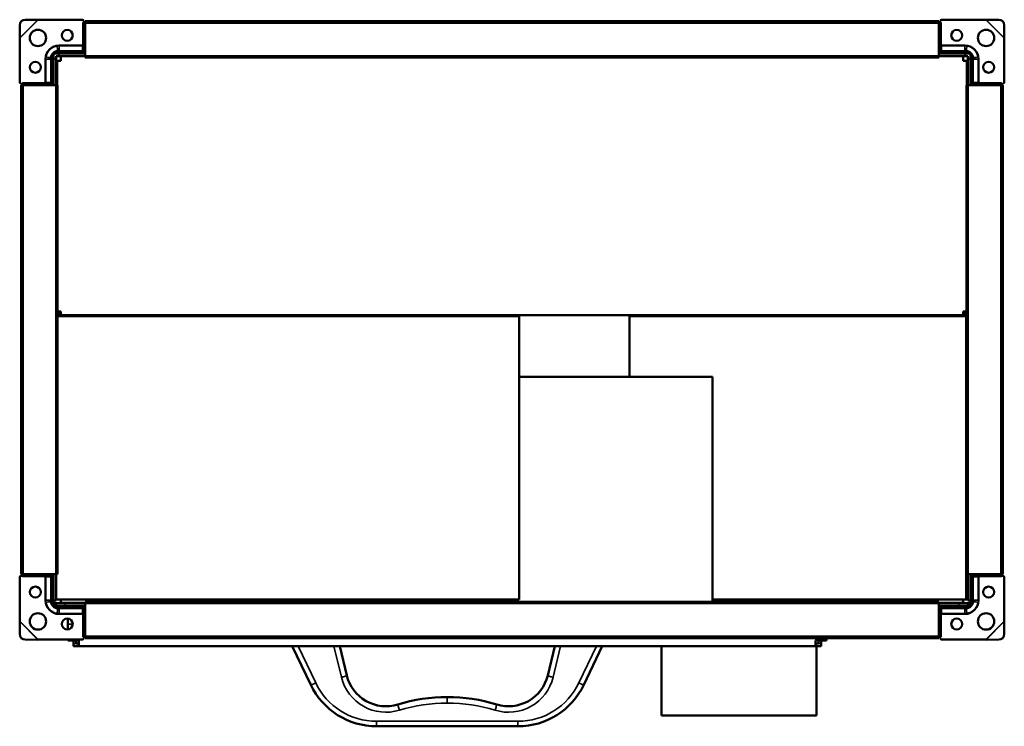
# Model space of a CAD drawing. Header units: millimetres. Extents: x 360 to 900, y 252 to 639.
import ezdxf

# ---------------------------------------------------------------- set-up
doc = ezdxf.new("R2010")
doc.units = ezdxf.units.MM
doc.header["$LTSCALE"] = 3
doc.layers.add('Widoczne (ISO)', color=7, linetype='Continuous', lineweight=50)
doc.layers.add('Widoczne wąskie (ISO)', color=7, linetype='Continuous', lineweight=35)

msp = doc.modelspace()

# ---------------------------------------------------------------- linework, layer by layer
at = {"layer": 'Widoczne (ISO)'}
for p, q in [((363.03, 639.23), (369.94, 639.25)), ((370.17, 639.16), (394.4, 639.16)), ((395.1, 637.66), (394.6, 637.66)), ((395.1, 638.46), (395.1, 637.66)), ((395.1, 637.66), (396, 637.66)), ((395.1, 637.66), (395.1, 625.66)), ((396, 638.46), (396, 637.26)), ((396, 638.46), (864, 638.46)), ((396, 619.46), (396, 637.26)), ((864, 638.46), (864, 637.26)), ((864, 637.66), (864.9, 637.66)), ((864, 619.46), (864, 637.26)), ((864.9, 637.66), (864.9, 638.46)), ((864.9, 625.66), (864.9, 637.66)), ((865.4, 637.66), (864.9, 637.66)), ((865.6, 639.16), (889.83, 639.16)), ((890.06, 639.25), (896.97, 639.23)), ((360.01, 629.32), (360.03, 636.23)), ((899.97, 636.23), (899.99, 629.32)), ((360.1, 604.86), (360.1, 629.09)), ((899.9, 629.09), (899.9, 604.86)), ((381.1, 621.16), (394.4, 621.16)), ((381.6, 625.15), (394.6, 625.15)), ((394.4, 622.05), (381.6, 622.05)), ((394.6, 625.66), (394.6, 625.16)), ((394.6, 625.16), (394.6, 622.1)), ((394.6, 622.1), (394.6, 622.08)), ((396, 622.66), (395.08, 622.66)), ((395.1, 621.91), (395.1, 622.66)), ((864.92, 622.66), (864, 622.66)), ((864.9, 622.66), (864.9, 621.91)), ((865.4, 625.16), (865.4, 625.66)), ((865.4, 622.1), (865.4, 625.16)), ((865.4, 625.15), (878.4, 625.15)), ((865.4, 622.08), (865.4, 622.1)), ((878.4, 622.05), (865.6, 622.05)), ((865.6, 621.16), (878.9, 621.16)), ((374.11, 604.66), (374.11, 617.66)), ((377.21, 617.66), (377.21, 604.86)), ((378.1, 604.86), (378.1, 618.16)), ((378.5, 620.76), (378.5, 617.76)), ((381.5, 620.76), (378.5, 620.76)), ((378.5, 617.76), (378.5, 603.26)), ((381.5, 619.26), (380, 619.26)), ((380, 619.26), (380, 617.76)), ((380, 603.26), (380, 617.76)), ((382.5, 616.76), (380.5, 616.76)), ((380.5, 616.76), (380.5, 603.26)), ((381.5, 620.76), (396, 620.76)), ((381.5, 619.26), (396, 619.26)), ((382.5, 617.26), (382.5, 619.26)), ((382.5, 617.26), (382.5, 616.76)), ((396, 619.46), (396, 618.46)), ((396, 618.46), (864, 618.46)), ((864, 620.76), (878.5, 620.76)), ((864, 619.46), (864, 618.46)), ((864, 619.26), (878.5, 619.26)), ((877.5, 617.26), (877.5, 619.26)), ((877.5, 616.76), (877.5, 617.26)), ((877.5, 616.76), (879.5, 616.76)), ((878.5, 620.76), (881.5, 620.76)), ((878.5, 619.26), (880, 619.26)), ((879.5, 616.76), (879.5, 603.26)), ((880, 617.76), (880, 619.26)), ((880, 617.76), (880, 603.26)), ((881.5, 620.76), (881.5, 617.76)), ((881.5, 603.26), (881.5, 617.76)), ((881.9, 618.16), (881.9, 604.86)), ((882.79, 604.86), (882.79, 617.66)), ((885.89, 617.66), (885.89, 604.66)), ((361.6, 604.16), (360.8, 604.16)), ((360.8, 603.26), (362, 603.26)), ((360.8, 335.26), (360.8, 603.26)), ((361.6, 604.66), (361.6, 604.16)), ((373.6, 604.16), (361.6, 604.16)), ((361.6, 603.26), (361.6, 604.16)), ((379.8, 603.26), (362, 603.26)), ((374.1, 604.66), (373.6, 604.66)), ((377.16, 604.66), (374.1, 604.66)), ((376.6, 604.18), (376.6, 603.26)), ((376.6, 604.16), (377.36, 604.16)), ((377.18, 604.66), (377.16, 604.66)), ((379.8, 603.26), (380.8, 603.26)), ((380.8, 335.26), (380.8, 603.26)), ((879.2, 603.26), (880.2, 603.26)), ((879.2, 603.26), (879.2, 335.26)), ((898, 603.26), (880.2, 603.26)), ((882.64, 604.16), (883.4, 604.16)), ((882.84, 604.66), (882.82, 604.66)), ((885.9, 604.66), (882.84, 604.66)), ((883.4, 603.26), (883.4, 604.18)), ((886.4, 604.66), (885.9, 604.66)), ((898.4, 604.16), (886.4, 604.16)), ((898, 603.26), (899.2, 603.26)), ((898.4, 604.16), (898.4, 604.66)), ((898.4, 604.16), (898.4, 603.26)), ((899.2, 604.16), (898.4, 604.16)), ((899.2, 603.26), (899.2, 335.26)), ((382.5, 479.26), (380.8, 479.26)), ((380.8, 478.26), (382.5, 478.26)), ((382.5, 477.26), (380.8, 477.26)), ((628.26, 476.76), (380.8, 476.76)), ((382.5, 477.26), (382.5, 479.26)), ((877.5, 477.26), (382.5, 477.26)), ((382.5, 476.97), (382.5, 477.26)), ((494.5, 477.26), (494.5, 476.76)), ((628.26, 476.76), (634.01, 476.76)), ((634.01, 476.76), (634.01, 321.26)), ((694.5, 477.26), (694.5, 443.46)), ((878.93, 476.76), (694.5, 476.76)), ((877.5, 479.26), (877.5, 477.26)), ((877.5, 479.26), (879.2, 479.26)), ((877.5, 478.26), (879.2, 478.26)), ((879.2, 477.26), (877.5, 477.26)), ((877.5, 476.97), (877.5, 477.26)), ((878.93, 476.76), (878.99, 476.76)), ((879, 476.76), (878.99, 476.76)), ((879, 476.76), (879.2, 476.76)), ((879, 321.26), (879, 476.76)), ((879, 476.76), (879, 476.76)), ((739.95, 443.46), (634.01, 443.46)), ((739.95, 443.46), (739.95, 320.06)), ((362, 335.26), (360.8, 335.26)), ((361.6, 334.36), (361.6, 335.26)), ((362, 335.26), (379.8, 335.26)), ((376.6, 335.26), (376.6, 334.35)), ((378.5, 335.26), (378.5, 320.76)), ((380.8, 335.26), (379.8, 335.26)), ((380, 320.76), (380, 335.26)), ((380.01, 321.26), (380.01, 335.26)), ((880.2, 335.26), (879.2, 335.26)), ((880, 335.26), (880, 320.76)), ((880.2, 335.26), (898, 335.26)), ((881.5, 320.76), (881.5, 335.26)), ((883.4, 334.35), (883.4, 335.26)), ((899.2, 335.26), (898, 335.26)), ((898.4, 335.26), (898.4, 334.36)), ((360.1, 309.44), (360.1, 333.66)), ((360.8, 334.36), (361.6, 334.36)), ((361.6, 334.36), (373.6, 334.36)), ((361.6, 334.36), (361.6, 333.86)), ((373.6, 333.86), (374.1, 333.86)), ((374.1, 333.86), (377.16, 333.86)), ((374.11, 320.86), (374.11, 333.86)), ((377.36, 334.36), (376.6, 334.36)), ((377.16, 333.86), (377.18, 333.86)), ((377.21, 333.66), (377.21, 320.86)), ((378.1, 320.36), (378.1, 333.66)), ((378.5, 332.76), (378.1, 332.76)), ((881.5, 332.76), (881.9, 332.76)), ((881.9, 333.66), (881.9, 320.36)), ((883.4, 334.36), (882.64, 334.36)), ((882.79, 320.86), (882.79, 333.66)), ((882.82, 333.86), (882.84, 333.86)), ((882.84, 333.86), (885.9, 333.86)), ((885.89, 333.86), (885.89, 320.86)), ((885.9, 333.86), (886.4, 333.86)), ((886.4, 334.36), (898.4, 334.36)), ((898.4, 334.36), (899.2, 334.36)), ((898.4, 333.86), (898.4, 334.36)), ((899.9, 333.66), (899.9, 309.44)), ((380, 320.76), (378.5, 320.76)), ((378.5, 320.76), (378.5, 319.26)), ((380, 319.26), (378.5, 319.26)), ((380, 319.26), (380.01, 319.26)), ((628.26, 321.26), (380.01, 321.26)), ((380.01, 319.26), (385.01, 319.26)), ((380.01, 319.26), (380.01, 317.76)), ((382.5, 321.26), (382.5, 319.44)), ((382.5, 319.44), (396, 319.44)), ((396, 319.26), (385.01, 319.26)), ((396, 319.06), (396, 320.06)), ((864, 320.06), (396, 320.06)), ((396, 319.06), (396, 301.26)), ((449.05, 321.26), (449.05, 320.06)), ((628.26, 321.26), (634.01, 321.26)), ((878.93, 321.26), (739.95, 321.26)), ((864, 319.06), (864, 320.06)), ((864, 319.44), (877.5, 319.44)), ((874.99, 319.26), (864, 319.26)), ((864, 319.06), (864, 301.26)), ((874.99, 319.26), (879.99, 319.26)), ((877.5, 321.26), (877.5, 319.44)), ((878.93, 321.26), (878.99, 321.26)), ((878.99, 321.26), (879, 321.26)), ((880, 321.26), (879, 321.26)), ((879, 321.26), (879, 321.26)), ((879.99, 319.26), (880, 319.26)), ((879.99, 319.26), (879.99, 317.76)), ((880, 320.76), (881.5, 320.76)), ((880, 319.26), (881.5, 319.26)), ((881.5, 319.26), (881.5, 320.76)), ((380, 317.76), (379.6, 317.76)), ((380.01, 317.76), (380, 317.76)), ((385.01, 317.76), (380.01, 317.76)), ((394.4, 317.36), (381.1, 317.36)), ((381.6, 316.47), (394.4, 316.47)), ((394.6, 313.37), (381.6, 313.37)), ((396, 317.76), (385.01, 317.76)), ((386.5, 317.36), (386.5, 317.76)), ((389.5, 317.76), (389.5, 317.36)), ((394.6, 316.44), (394.6, 316.42)), ((394.6, 316.42), (394.6, 313.36)), ((394.6, 313.36), (394.6, 312.86)), ((395.08, 315.86), (396, 315.86)), ((396, 316.76), (395.09, 316.76)), ((395.1, 315.86), (395.1, 316.62)), ((874.99, 317.76), (864, 317.76)), ((864, 315.86), (864.92, 315.86)), ((864.9, 316.62), (864.9, 315.86)), ((865.4, 316.42), (865.4, 316.44)), ((865.4, 313.36), (865.4, 316.42)), ((878.4, 313.37), (865.4, 313.37)), ((865.4, 312.86), (865.4, 313.36)), ((878.9, 317.36), (865.6, 317.36)), ((865.6, 316.47), (878.4, 316.47)), ((879.99, 317.76), (874.99, 317.76)), ((880, 317.76), (879.99, 317.76)), ((880, 317.76), (880.4, 317.76)), ((360.03, 302.29), (360.01, 309.2)), ((386.5, 310.83), (386.5, 307.76)), ((395.1, 312.86), (395.1, 300.86)), ((864.9, 300.86), (864.9, 312.86)), ((899.99, 309.2), (899.97, 302.29)), ((386.5, 304.89), (386.5, 307.76)), ((369.94, 299.27), (363.03, 299.29)), ((394.4, 299.36), (370.17, 299.36)), ((386.5, 298.76), (386.5, 299.36)), ((389.5, 298.76), (386.5, 298.76)), ((389.5, 298.76), (389.5, 295.76)), ((389.5, 298.76), (391, 298.76)), ((391, 299.36), (391, 298.76)), ((391, 298.76), (391, 297.26)), ((392.5, 297.26), (391, 297.26)), ((392.5, 298.76), (392.5, 295.76)), ((394.6, 300.86), (395.1, 300.86)), ((396, 300.86), (395.1, 300.86)), ((395.1, 300.86), (395.1, 300.06)), ((396, 300.06), (396, 301.26)), ((864, 300.06), (396, 300.06)), ((796.5, 295.76), (796.5, 298.76)), ((796.5, 297.26), (798, 297.26)), ((797.5, 299.76), (797.5, 300.06)), ((798, 298.76), (798, 300.06)), ((798, 297.26), (798, 298.76)), ((798, 298.76), (799.5, 298.76)), ((799.5, 298.76), (799.5, 295.76)), ((799.5, 298.76), (802.5, 298.76)), ((802.5, 300.06), (802.5, 298.76)), ((864, 300.06), (864, 301.26)), ((864.9, 300.86), (864, 300.86)), ((864.9, 300.86), (865.4, 300.86)), ((864.9, 300.06), (864.9, 300.86)), ((889.83, 299.36), (865.6, 299.36)), ((896.97, 299.29), (890.06, 299.27)), ((392.5, 295.76), (389.5, 295.76)), ((392.5, 295.76), (796.5, 295.76)), ((509.5, 295.76), (519.63, 274.53)), ((539.41, 279.63), (535.5, 295.76)), ((653.5, 295.76), (649.59, 279.63)), ((669.37, 274.53), (679.5, 295.76)), ((712, 295.76), (712, 257.76)), ((799.5, 295.76), (796.5, 295.76)), ((797, 295.76), (797, 257.76)), ((797, 257.76), (712, 257.76)), ((555.73, 251.76), (633.27, 251.76))]:
    msp.add_line(p, q, dxfattribs=at)
for centre, radius in [((370, 629.26), 4.5), ((386.1, 630.66), 3), ((873.9, 630.66), 3), ((890, 629.26), 4.5), ((368.6, 613.16), 3), ((891.4, 613.16), 3), ((368.6, 325.36), 3), ((891.4, 325.36), 3), ((370, 309.26), 4.5), ((890, 309.26), 4.5), ((386.1, 307.86), 3), ((873.9, 307.86), 3)]:
    msp.add_circle(centre, radius, dxfattribs=at)
for centre, radius, start, end in [((394.4, 638.46), 0.7, 0, 90), ((865.6, 638.46), 0.7, 90, 180), ((381.6, 617.66), 7.49, 90, 180), ((381.1, 618.16), 3, 90, 119.9264), ((394.6, 625.66), 0.5, 270, 0), ((865.4, 625.66), 0.5, 180, 270), ((878.4, 617.66), 7.49, 0, 90), ((878.9, 618.16), 3, 60.0736, 90), ((381.1, 618.16), 3, 150.0736, 180), ((878.9, 618.16), 3, 0, 29.9264), ((360.8, 604.86), 0.7, 180, 270), ((899.2, 604.86), 0.7, 270, 0), ((373.6, 604.66), 0.5, 270, 0), ((886.4, 604.66), 0.5, 180, 270), ((360.8, 333.66), 0.7, 90, 180), ((373.6, 333.86), 0.5, 0, 90), ((886.4, 333.86), 0.5, 90, 180), ((899.2, 333.66), 0.7, 0, 90), ((381.6, 320.86), 7.49, 180, 270), ((381.1, 320.36), 3, 180, 270), ((878.4, 320.86), 7.49, 270, 0), ((878.9, 320.36), 3, 270, 0), ((394.6, 312.86), 0.5, 0, 90), ((865.4, 312.86), 0.5, 90, 180), ((392.5, 299.76), 1, 203.5782, 270), ((394.4, 300.06), 0.7, 270, 0), ((796.5, 299.76), 1, 270, 0), ((865.6, 300.06), 0.7, 180, 270), ((560.86, 284.83), 22.07, 193.627, 287.2391), ((628.14, 284.83), 22.07, 252.7609, 346.373), ((555.73, 291.76), 40, 205.5139, 270), ((633.27, 291.76), 40, 270, 334.4861), ((593.86, 178.48), 89.28, 89.5889, 107.2391), ((595.14, 178.48), 89.28, 72.7609, 90.4111)]:
    msp.add_arc(centre, radius, start, end, dxfattribs=at)
for centre, major_axis, ratio, start_param, end_param in [((363.02, 636.24), (2.12, 2.12), 0.996195, 0.785398, 2.356194), ((896.98, 636.24), (2.12, -2.12), 0.996195, 0.785398, 2.356194), ((394.4, 621.91), (0, -0.745), 0.939693, 0, 1.570796), ((394.4, 622.82), (0, -0.745), 0.939693, 0.289752, 1.361396), ((865.6, 621.91), (0, -0.745), 0.939693, 4.712389, 6.283185), ((865.6, 622.82), (0, -0.745), 0.939693, 4.921789, 5.993434), ((377.36, 604.86), (0.745, 0), 0.939693, 4.712389, 6.283185), ((882.64, 604.86), (-0.745, 0), 0.939693, 0, 1.570796), ((376.45, 604.86), (0.745, 0), 0.939693, 4.921789, 5.993434), ((883.55, 604.86), (-0.745, 0), 0.939693, 0.289752, 1.361396), ((382.5, 476.26), (-2, 0), 0.707107, 5.497787, 5.728374), ((382.5, 475.55), (2, 0), 0.707107, 1.570796, 2.118825), ((877.5, 475.55), (2, 0), 0.707107, 1.022768, 1.570796), ((877.5, 476.26), (-2, 0), 0.707107, 3.696404, 3.926991), ((376.45, 333.66), (0.745, 0), 0.939693, 0.289752, 1.361396), ((377.36, 333.66), (0.745, 0), 0.939693, 0, 1.570796), ((882.64, 333.66), (-0.745, 0), 0.939693, 4.712389, 6.283185), ((883.55, 333.66), (-0.745, 0), 0.939693, 4.921789, 5.993434), ((394.4, 316.62), (0, 0.745), 0.939693, 4.712389, 6.283185), ((394.4, 315.71), (0, 0.745), 0.939693, 4.921789, 5.993434), ((865.6, 316.62), (0, 0.745), 0.939693, 0, 1.570796), ((865.6, 315.71), (0, 0.745), 0.939693, 0.289752, 1.361396), ((363.02, 302.28), (-2.12, 2.12), 0.996195, 0.785398, 2.356194), ((896.98, 302.28), (-2.12, -2.12), 0.996195, 0.785398, 2.356194)]:
    msp.add_ellipse(centre, major_axis=major_axis, ratio=ratio, start_param=start_param, end_param=end_param, dxfattribs=at)
for points, knots in [([(370.17, 639.16), (370.13, 639.18), (370.1, 639.19), (370.02, 639.22), (369.98, 639.23), (369.94, 639.25)], [0, 0, 0, 0, 0.01249515, 0.01249515, 0.0249903, 0.0249903, 0.0249903, 0.0249903]), ([(890.06, 639.25), (890.02, 639.23), (889.98, 639.22), (889.9, 639.19), (889.87, 639.18), (889.83, 639.16)], [0, 0, 0, 0, 0.01249515, 0.01249515, 0.0249903, 0.0249903, 0.0249903, 0.0249903]), ([(360.01, 629.32), (360.03, 629.28), (360.04, 629.24), (360.07, 629.17), (360.09, 629.13), (360.1, 629.09)], [0, 0, 0, 0, 0.01249515, 0.01249515, 0.0249903, 0.0249903, 0.0249903, 0.0249903]), ([(899.9, 629.09), (899.91, 629.13), (899.93, 629.17), (899.96, 629.24), (899.97, 629.28), (899.99, 629.32)], [0, 0, 0, 0, 0.01249515, 0.01249515, 0.0249903, 0.0249903, 0.0249903, 0.0249903]), ([(377.22, 618.32), (377.24, 618.78), (377.34, 619.23), (377.71, 620.13), (378, 620.55), (378.71, 621.26), (379.13, 621.54), (380.02, 621.92), (380.48, 622.03), (380.94, 622.05)], [0.0000002, 0.0000002, 0.0000002, 0.0000002, 0.138614, 0.138614, 0.2902546, 0.2902546, 0.4411619, 0.4411619, 0.5810662, 0.5810662, 0.5810662, 0.5810662]), ([(381.1, 622.05), (381.07, 622.05), (381.05, 622.05), (381, 622.05), (380.97, 622.05), (380.94, 622.05)], [-0.01558465, -0.01558465, -0.01558465, -0.01558465, -0.00779233, -0.00779233, 0, 0, 0, 0]), ([(381.6, 622.05), (381.52, 622.05), (381.43, 622.05), (381.27, 622.05), (381.18, 622.05), (381.1, 622.05)], [0, 0, 0, 0, 0.02497584, 0.02497584, 0.04995141, 0.04995141, 0.04995141, 0.04995141]), ([(878.9, 622.05), (878.82, 622.05), (878.73, 622.05), (878.57, 622.05), (878.48, 622.05), (878.4, 622.05)], [0.00000127, 0.00000127, 0.00000127, 0.00000127, 0.02497637, 0.02497637, 0.04995171, 0.04995171, 0.04995171, 0.04995171]), ([(878.9, 622.05), (878.93, 622.05), (878.95, 622.05), (879, 622.05), (879.03, 622.05), (879.06, 622.05)], [0.00000127, 0.00000127, 0.00000127, 0.00000127, 0.0077936, 0.0077936, 0.01558592, 0.01558592, 0.01558592, 0.01558592]), ([(879.06, 622.05), (879.52, 622.03), (879.97, 621.92), (880.86, 621.55), (881.29, 621.26), (882, 620.55), (882.28, 620.13), (882.66, 619.24), (882.76, 618.78), (882.78, 618.32)], [0.0000002, 0.0000002, 0.0000002, 0.0000002, 0.138614, 0.138614, 0.2902546, 0.2902546, 0.4411619, 0.4411619, 0.5810662, 0.5810662, 0.5810662, 0.5810662]), ([(377.21, 618.16), (377.21, 618.19), (377.21, 618.21), (377.21, 618.26), (377.21, 618.29), (377.22, 618.32)], [0.00000127, 0.00000127, 0.00000127, 0.00000127, 0.0077936, 0.0077936, 0.01558592, 0.01558592, 0.01558592, 0.01558592]), ([(377.21, 618.16), (377.21, 618.08), (377.21, 617.99), (377.21, 617.83), (377.21, 617.74), (377.21, 617.66)], [0.00000127, 0.00000127, 0.00000127, 0.00000127, 0.02497637, 0.02497637, 0.04995171, 0.04995171, 0.04995171, 0.04995171]), ([(882.79, 618.16), (882.79, 618.19), (882.79, 618.21), (882.79, 618.26), (882.79, 618.29), (882.78, 618.32)], [-0.01558465, -0.01558465, -0.01558465, -0.01558465, -0.00779233, -0.00779233, 0, 0, 0, 0]), ([(882.79, 617.66), (882.79, 617.74), (882.79, 617.83), (882.79, 617.99), (882.79, 618.08), (882.79, 618.16)], [0, 0, 0, 0, 0.02497584, 0.02497584, 0.04995141, 0.04995141, 0.04995141, 0.04995141]), ([(377.21, 320.86), (377.21, 320.78), (377.21, 320.69), (377.21, 320.53), (377.21, 320.44), (377.21, 320.36)], [0, 0, 0, 0, 0.02497584, 0.02497584, 0.04995141, 0.04995141, 0.04995141, 0.04995141]), ([(377.21, 320.36), (377.21, 320.34), (377.21, 320.31), (377.21, 320.26), (377.21, 320.23), (377.22, 320.21)], [-0.01558465, -0.01558465, -0.01558465, -0.01558465, -0.00779233, -0.00779233, 0, 0, 0, 0]), ([(380.94, 316.48), (380.48, 316.5), (380.03, 316.6), (379.14, 316.97), (378.71, 317.26), (378, 317.97), (377.72, 318.39), (377.34, 319.28), (377.24, 319.74), (377.22, 320.21)], [0.0000002, 0.0000002, 0.0000002, 0.0000002, 0.138614, 0.138614, 0.2902546, 0.2902546, 0.4411619, 0.4411619, 0.5810662, 0.5810662, 0.5810662, 0.5810662]), ([(882.78, 320.21), (882.76, 319.74), (882.66, 319.29), (882.29, 318.4), (882, 317.97), (881.29, 317.26), (880.87, 316.98), (879.98, 316.6), (879.52, 316.5), (879.06, 316.48)], [0.0000002, 0.0000002, 0.0000002, 0.0000002, 0.138614, 0.138614, 0.2902546, 0.2902546, 0.4411619, 0.4411619, 0.5810662, 0.5810662, 0.5810662, 0.5810662]), ([(882.79, 320.36), (882.79, 320.34), (882.79, 320.31), (882.79, 320.26), (882.79, 320.23), (882.78, 320.21)], [0.00000127, 0.00000127, 0.00000127, 0.00000127, 0.0077936, 0.0077936, 0.01558592, 0.01558592, 0.01558592, 0.01558592]), ([(882.79, 320.36), (882.79, 320.44), (882.79, 320.53), (882.79, 320.69), (882.79, 320.78), (882.79, 320.86)], [0.00000127, 0.00000127, 0.00000127, 0.00000127, 0.02497637, 0.02497637, 0.04995171, 0.04995171, 0.04995171, 0.04995171]), ([(381.1, 316.47), (381.07, 316.47), (381.05, 316.47), (381, 316.47), (380.97, 316.48), (380.94, 316.48)], [0.00000127, 0.00000127, 0.00000127, 0.00000127, 0.0077936, 0.0077936, 0.01558592, 0.01558592, 0.01558592, 0.01558592]), ([(381.1, 316.47), (381.18, 316.47), (381.27, 316.47), (381.43, 316.47), (381.52, 316.47), (381.6, 316.47)], [0.00000127, 0.00000127, 0.00000127, 0.00000127, 0.02497637, 0.02497637, 0.04995171, 0.04995171, 0.04995171, 0.04995171]), ([(878.4, 316.47), (878.48, 316.47), (878.57, 316.47), (878.73, 316.47), (878.82, 316.47), (878.9, 316.47)], [0, 0, 0, 0, 0.02497584, 0.02497584, 0.04995141, 0.04995141, 0.04995141, 0.04995141]), ([(878.9, 316.47), (878.93, 316.47), (878.95, 316.47), (879, 316.47), (879.03, 316.48), (879.06, 316.48)], [-0.01558465, -0.01558465, -0.01558465, -0.01558465, -0.00779233, -0.00779233, 0, 0, 0, 0]), ([(360.1, 309.44), (360.09, 309.4), (360.07, 309.36), (360.04, 309.28), (360.03, 309.24), (360.01, 309.2)], [0, 0, 0, 0, 0.01249515, 0.01249515, 0.0249903, 0.0249903, 0.0249903, 0.0249903]), ([(899.99, 309.2), (899.97, 309.24), (899.96, 309.28), (899.93, 309.36), (899.91, 309.4), (899.9, 309.44)], [0, 0, 0, 0, 0.01249515, 0.01249515, 0.0249903, 0.0249903, 0.0249903, 0.0249903]), ([(369.94, 299.27), (369.98, 299.29), (370.02, 299.3), (370.1, 299.33), (370.13, 299.35), (370.17, 299.36)], [0, 0, 0, 0, 0.01249515, 0.01249515, 0.0249903, 0.0249903, 0.0249903, 0.0249903]), ([(889.83, 299.36), (889.87, 299.35), (889.9, 299.33), (889.98, 299.3), (890.02, 299.29), (890.06, 299.27)], [0, 0, 0, 0, 0.01249515, 0.01249515, 0.0249903, 0.0249903, 0.0249903, 0.0249903])]:
    msp.add_open_spline(points, degree=3, knots=knots, dxfattribs=at)
for points in [[(394.6, 622.08), (394.53, 622.06), (394.47, 622.05), (394.4, 622.05)], [(865.6, 622.05), (865.53, 622.05), (865.47, 622.06), (865.4, 622.08)], [(377.21, 604.86), (377.21, 604.8), (377.2, 604.73), (377.18, 604.66)], [(882.82, 604.66), (882.8, 604.73), (882.79, 604.8), (882.79, 604.86)], [(377.18, 333.86), (377.2, 333.8), (377.21, 333.73), (377.21, 333.66)], [(882.79, 333.66), (882.79, 333.73), (882.8, 333.8), (882.82, 333.86)], [(394.4, 316.47), (394.47, 316.47), (394.53, 316.46), (394.6, 316.44)], [(865.4, 316.44), (865.47, 316.46), (865.53, 316.47), (865.6, 316.47)]]:
    msp.add_open_spline(points, degree=3, dxfattribs=at)
at = {"layer": 'Widoczne wąskie (ISO)'}
for p, q in [((360.01, 629.32), (369.94, 639.25)), ((370.17, 639.16), (360.1, 629.09)), ((394.6, 637.66), (394.6, 625.66)), ((396, 637.26), (864, 637.26)), ((865.4, 625.66), (865.4, 637.66)), ((899.9, 629.09), (889.83, 639.16)), ((890.06, 639.25), (899.99, 629.32)), ((381.1, 622.05), (381.1, 621.16)), ((381.6, 624.93), (381.6, 625.15)), ((394.6, 624.93), (381.6, 624.93)), ((381.6, 624.93), (381.6, 622.05)), ((394.4, 622.05), (394.4, 621.16)), ((394.6, 625.66), (395.1, 625.66)), ((864.9, 625.66), (865.4, 625.66)), ((878.4, 624.93), (865.4, 624.93)), ((865.6, 621.16), (865.6, 622.05)), ((878.4, 624.93), (878.4, 625.15)), ((878.4, 622.05), (878.4, 624.93)), ((878.9, 622.05), (878.9, 621.16)), ((374.33, 617.66), (374.11, 617.66)), ((377.21, 617.66), (374.33, 617.66)), ((374.33, 617.66), (374.33, 604.66)), ((377.21, 618.16), (378.1, 618.16)), ((380, 617.76), (378.5, 617.76)), ((381.5, 620.76), (381.5, 619.26)), ((396, 619.46), (864, 619.46)), ((878.5, 619.26), (878.5, 620.76)), ((881.5, 617.76), (880, 617.76)), ((882.79, 618.16), (881.9, 618.16)), ((885.67, 617.66), (882.79, 617.66)), ((885.67, 604.66), (885.67, 617.66)), ((885.67, 617.66), (885.89, 617.66)), ((378.1, 604.86), (377.21, 604.86)), ((882.79, 604.86), (881.9, 604.86)), ((373.6, 604.66), (361.6, 604.66)), ((362, 335.26), (362, 603.26)), ((373.6, 604.16), (373.6, 604.66)), ((379.8, 335.26), (379.8, 603.26)), ((880.2, 603.26), (880.2, 335.26)), ((898.4, 604.66), (886.4, 604.66)), ((886.4, 604.66), (886.4, 604.16)), ((898, 603.26), (898, 335.26)), ((878.93, 321.26), (878.93, 476.76)), ((878.99, 321.26), (878.99, 476.76)), ((879, 476.76), (879, 321.26)), ((361.6, 333.86), (373.6, 333.86)), ((373.6, 333.86), (373.6, 334.36)), ((374.33, 333.86), (374.33, 320.86)), ((377.21, 333.66), (378.1, 333.66)), ((881.9, 333.66), (882.79, 333.66)), ((885.67, 320.86), (885.67, 333.86)), ((886.4, 334.36), (886.4, 333.86)), ((886.4, 333.86), (898.4, 333.86)), ((374.33, 320.86), (374.11, 320.86)), ((374.33, 320.86), (377.21, 320.86)), ((377.21, 320.36), (378.1, 320.36)), ((378.1, 320.76), (378.5, 320.76)), ((380, 319.26), (380, 317.76)), ((385.01, 317.76), (385.01, 319.26)), ((864, 319.06), (396, 319.06)), ((874.99, 319.26), (874.99, 317.76)), ((880, 319.26), (880, 317.76)), ((881.5, 320.76), (881.9, 320.76)), ((882.79, 320.36), (881.9, 320.36)), ((882.79, 320.86), (885.67, 320.86)), ((885.67, 320.86), (885.89, 320.86)), ((381.1, 316.47), (381.1, 317.36)), ((381.6, 316.47), (381.6, 313.59)), ((381.6, 313.59), (394.6, 313.59)), ((381.6, 313.59), (381.6, 313.37)), ((394.4, 317.36), (394.4, 316.47)), ((865.4, 313.59), (878.4, 313.59)), ((865.6, 316.47), (865.6, 317.36)), ((878.4, 313.59), (878.4, 316.47)), ((878.4, 313.59), (878.4, 313.37)), ((878.9, 316.47), (878.9, 317.36)), ((369.94, 299.27), (360.01, 309.2)), ((360.1, 309.44), (370.17, 299.36)), ((394.6, 312.86), (394.6, 300.86)), ((395.1, 312.86), (394.6, 312.86)), ((865.4, 312.86), (864.9, 312.86)), ((865.4, 300.86), (865.4, 312.86)), ((889.83, 299.36), (899.9, 309.44)), ((899.99, 309.2), (890.06, 299.27)), ((389.1, 307.76), (386.5, 307.76)), ((391, 297.26), (389.9, 297.26)), ((864, 301.26), (396, 301.26)), ((798, 297.26), (799.1, 297.26)), ((522.34, 275.55), (512.69, 295.76)), ((532.35, 295.76), (536.49, 278.65)), ((652.51, 278.65), (656.65, 295.76)), ((676.31, 295.76), (666.66, 275.55)), ((594.5, 267.76), (594.5, 264.49)), ((555.73, 254.49), (555.73, 253.76)), ((633.27, 254.49), (555.73, 254.49)), ((633.27, 254.49), (633.27, 253.76)), ((555.73, 253.76), (555.73, 251.76)), ((633.27, 253.76), (633.27, 251.76))]:
    msp.add_line(p, q, dxfattribs=at)
for centre, radius, start, end in [((555.73, 291.49), 37, 205.5139, 270), ((560.86, 284.56), 25.07, 193.627, 287.2391), ((628.14, 284.56), 25.07, 252.7609, 346.373), ((633.27, 291.49), 37, 270, 334.4861), ((593.86, 178.21), 86.28, 89.5746, 107.2391), ((595.14, 178.21), 86.28, 72.7609, 90.4254)]:
    msp.add_arc(centre, radius, start, end, dxfattribs=at)
for centre, major_axis, ratio, start_param, end_param in [((381.6, 619.79), (-6.01, 0), 0.856385, 4.711582, 4.904187), ((381.1, 620.78), (-2.08, 11.82), 0.005489, 4.818627, 5.061413), ((878.4, 619.79), (-6.01, 0), 0.856388, 4.52059, 4.713194), ((878.9, 620.78), (-2.08, -11.82), 0.005489, 4.363365, 4.606151), ((379.48, 617.66), (0, -6.01), 0.856388, 4.52059, 4.713194), ((378.48, 618.16), (11.82, -2.08), 0.005489, 4.363365, 4.606151), ((881.52, 618.16), (11.82, 2.08), 0.005489, 4.818627, 5.061413), ((880.52, 617.66), (0, 6.01), 0.856385, 4.711582, 4.904187), ((379.48, 320.86), (0, -6.01), 0.856385, 4.711582, 4.904187), ((378.48, 320.36), (-11.82, -2.08), 0.005489, 4.818627, 5.061413), ((881.52, 320.36), (-11.82, 2.08), 0.005489, 4.363365, 4.606151), ((880.52, 320.86), (0, 6.01), 0.856388, 4.52059, 4.713194), ((381.1, 317.74), (2.08, 11.82), 0.005489, 4.363365, 4.606151), ((381.6, 318.74), (6.01, 0), 0.856388, 4.52059, 4.713194), ((878.4, 318.74), (6.01, 0), 0.856385, 4.711582, 4.904187), ((878.9, 317.74), (2.08, -11.82), 0.005489, 4.818627, 5.061413), ((522.34, 275.82), (-2.71, -1.29), 0.081769, 0, 1.53179), ((536.49, 278.93), (2.92, 0.71), 0.088007, 4.691057, 6.283185), ((652.51, 278.93), (-2.92, 0.71), 0.088007, 0, 1.592128), ((666.66, 275.82), (2.71, -1.29), 0.081769, 4.751395, 6.283185), ((568.29, 260.89), (-0.89, 2.87), 0.026932, 0, 1.657373), ((620.71, 260.89), (0.89, 2.87), 0.026932, 4.625812, 6.283185)]:
    msp.add_ellipse(centre, major_axis=major_axis, ratio=ratio, start_param=start_param, end_param=end_param, dxfattribs=at)
for points, knots in [([(376.48, 622.78), (376.02, 622.32), (375.09, 621.11), (374.57, 619.67), (374.43, 618.81)], [-0.0000125, -0.0000125, -0.0000125, -0.0000125, 0.083717, 0.1958357, 0.1958357, 0.1958357, 0.1958357]), ([(380.45, 624.83), (379.17, 624.62), (377.75, 623.97), (376.63, 622.94), (376.48, 622.78)], [-0.1965799, -0.1965799, -0.1965799, -0.1965799, -0.0284018, -0.0000125, -0.0000125, -0.0000125, -0.0000125]), ([(883.52, 622.78), (883.06, 623.24), (881.85, 624.17), (880.41, 624.69), (879.55, 624.83)], [-0.0000125, -0.0000125, -0.0000125, -0.0000125, 0.083717, 0.1958357, 0.1958357, 0.1958357, 0.1958357]), ([(885.57, 618.81), (885.36, 620.09), (884.7, 621.51), (883.68, 622.63), (883.52, 622.78)], [-0.1965799, -0.1965799, -0.1965799, -0.1965799, -0.0284018, -0.0000125, -0.0000125, -0.0000125, -0.0000125]), ([(374.43, 319.71), (374.64, 318.43), (375.3, 317.02), (376.32, 315.89), (376.48, 315.74)], [-0.1965799, -0.1965799, -0.1965799, -0.1965799, -0.0284018, -0.0000125, -0.0000125, -0.0000125, -0.0000125]), ([(883.52, 315.74), (883.98, 316.2), (884.91, 317.41), (885.43, 318.86), (885.57, 319.71)], [-0.0000125, -0.0000125, -0.0000125, -0.0000125, 0.083717, 0.1958357, 0.1958357, 0.1958357, 0.1958357]), ([(376.48, 315.74), (376.94, 315.28), (378.15, 314.35), (379.59, 313.83), (380.45, 313.69)], [-0.0000125, -0.0000125, -0.0000125, -0.0000125, 0.083717, 0.1958357, 0.1958357, 0.1958357, 0.1958357]), ([(879.55, 313.69), (880.83, 313.9), (882.25, 314.56), (883.37, 315.58), (883.52, 315.74)], [-0.1965799, -0.1965799, -0.1965799, -0.1965799, -0.0284018, -0.0000125, -0.0000125, -0.0000125, -0.0000125])]:
    msp.add_open_spline(points, degree=3, knots=knots, dxfattribs=at)

doc.saveas('drawing.dxf')
